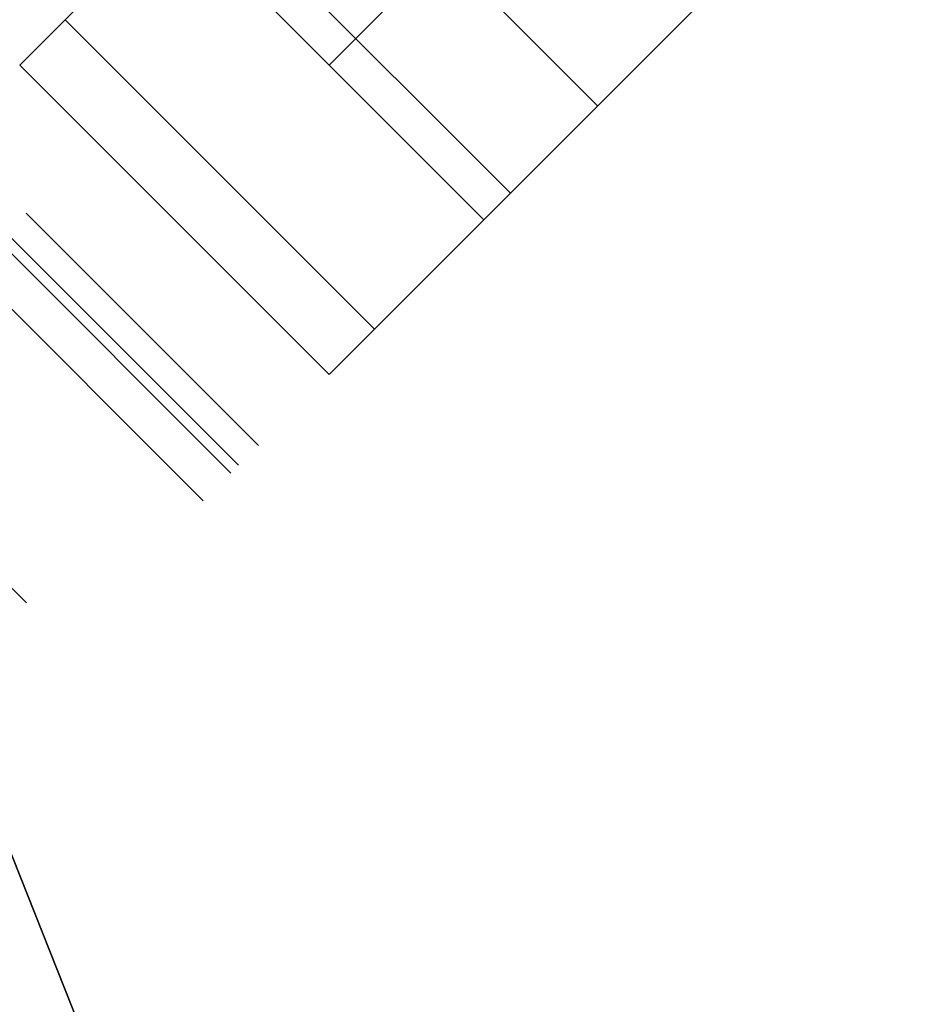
# Model space of a CAD drawing. Header units: millimetres. Extents: x -630 to 192, y -7 to 1615.
# Tile 121 of 249: x -581.47 to -577.37, y 1550.39 to 1554.89. Entities that reach past the tile are written whole.
import ezdxf

# ---------------------------------------------------------------- set-up
doc = ezdxf.new("R2010")
doc.units = ezdxf.units.MM
doc.header["$MEASUREMENT"] = 0
doc.layers.add('OVIDIO 160x80x72h', color=7, linetype='Continuous')

msp = doc.modelspace()

# ---------------------------------------------------------------- linework, layer by layer
at = {"layer": 'OVIDIO 160x80x72h', "extrusion": (0.202852, -0.108979, 0.973126)}
for points in [[(1126.1466, 1420.5552), (1126.1466, 1259.8993)], [(1126.1466, 1259.8993), (1126.1466, 1420.5552)], [(1125.8511, 1420.5552), (1125.8511, 1259.8993)], [(1125.5557, 1420.5552), (1125.5557, 1259.8993)], [(1125.5557, 1259.8993), (1125.5557, 1420.5552)]]:
    msp.add_lwpolyline(points, dxfattribs=at)
at = {"layer": 'OVIDIO 160x80x72h', "extrusion": (0.235702, -0.235702, 0.942809)}
for points in [[(698.1573, 1711.5017), (698.1573, 1602.4239)], [(697.2087, 1602.4239), (697.2087, 1711.5017)], [(694.3626, 1602.4239), (694.3626, 1711.5017)], [(695.3113, 1711.5017), (695.3113, 1602.4239)]]:
    msp.add_lwpolyline(points, dxfattribs=at)
at = {"layer": 'OVIDIO 160x80x72h', "extrusion": (0.108979, -0.202852, 0.973126)}
for points in [[(207.2647, 1811.1731), (207.2647, 1650.5173)], [(207.2647, 1650.5173), (207.2647, 1811.1731)], [(207.5602, 1811.1731), (207.5602, 1650.5173)], [(207.8556, 1650.5173), (207.8556, 1811.1731)], [(207.8556, 1811.1731), (207.8556, 1650.5173)]]:
    msp.add_lwpolyline(points, dxfattribs=at)
at = {"layer": 'OVIDIO 160x80x72h', "extrusion": (0.046296, -0.021464, 0.998697)}
for points in [[(1191.843, 1132.3186), (1191.843, 1232.8298)], [(1190.3568, 1131.3504), (1190.3568, 1232.6548)]]:
    msp.add_lwpolyline(points, dxfattribs=at)
at = {"layer": 'OVIDIO 160x80x72h', "extrusion": (0.265352, 0.881274, -0.39108)}
msp.add_lwpolyline([(1024.0573, 1175.0234), (979.7444, 1117.4683)], dxfattribs=at)
at = {"layer": 'OVIDIO 160x80x72h', "extrusion": (0.021464, -0.046296, 0.998697)}
for points in [[(117.1297, 1609.8843), (117.1297, 1711.1869)], [(115.6438, 1610.8481), (115.6438, 1711.3611)]]:
    msp.add_lwpolyline(points, dxfattribs=at)
at = {"layer": 'OVIDIO 160x80x72h'}
for points in [[(-570.0179, 1566.1333), (-581.473, 1554.6782)], [(-568.6037, 1564.7191), (-580.0588, 1553.264)], [(-570.0179, 1564.7191), (-580.0588, 1554.6782)], [(-569.3108, 1564.012), (-579.3517, 1553.9711)], [(-579.3517, 1553.9711), (-569.3108, 1564.012)], [(-580.2463, 1555.9049), (-578.8321, 1554.4907)], [(-580.7659, 1555.3853), (-579.3517, 1553.9711)], [(-579.3517, 1553.9711), (-580.7659, 1555.3853)], [(-579.2304, 1554.0924), (-580.291, 1555.1531)], [(-580.291, 1555.1531), (-579.2304, 1554.0924)], [(-581.2659, 1554.8853), (-579.8517, 1553.4711)], [(-579.8517, 1553.4711), (-581.2659, 1554.8853)], [(-581.2659, 1554.8853), (-579.8517, 1553.4711)], [(-580.0588, 1553.264), (-581.473, 1554.6782)], [(-581.473, 1554.6782), (-580.0588, 1553.264)], [(-580.0588, 1553.264), (-581.473, 1554.6782)], [(-581.473, 1554.6782), (-580.0588, 1553.264)], [(-581.473, 1554.6782), (-580.0588, 1553.264)], [(-580.0588, 1553.264), (-581.1195, 1554.3246)], [(-580.0588, 1553.264), (-581.1195, 1554.3246)], [(-581.1195, 1554.3246), (-580.0588, 1553.264)], [(-581.1195, 1554.3246), (-580.0588, 1553.264)], [(-581.1195, 1554.3246), (-580.0588, 1553.264)], [(-580.3824, 1552.9404), (-581.4431, 1554.0011)], [(-581.4431, 1554.0011), (-580.3824, 1552.9404)], [(-581.5337, 1553.9104), (-580.473, 1552.8498)], [(-581.5694, 1553.8748), (-580.5087, 1552.8141)], [(-581.4418, 1552.2221), (-582.544, 1553.3243)]]:
    msp.add_lwpolyline(points, dxfattribs=at)
at = {"layer": 'OVIDIO 160x80x72h', "extrusion": (0.881274, 0.265352, 0.39108)}
msp.add_lwpolyline([(1627.9209, 645.5626), (1672.2338, 703.1176)], dxfattribs=at)
at = {"layer": 'OVIDIO 160x80x72h', "extrusion": (0.324768, 0.324768, 0.888285)}
for points in [[(1509.987, -313.2648), (1509.987, -306.1784)], [(1509.987, -306.1784), (1509.987, -313.2648)], [(1509.237, -313.2648), (1509.237, -306.1784)], [(1508.487, -306.1784), (1508.487, -313.2648)], [(1508.487, -313.2648), (1508.487, -306.1784)]]:
    msp.add_lwpolyline(points, dxfattribs=at)
at = {"layer": 'OVIDIO 160x80x72h', "extrusion": (0.015219, 0.015219, 0.999768)}
for points in [[(-591.7259, 1543.6079), (-582.3484, 1552.9833)], [(-590.6654, 1542.5472), (-581.2878, 1551.9225)], [(-591.4732, 1543.8606), (-591.7259, 1543.608)], [(-591.7259, 1543.608), (-591.4732, 1543.8606)], [(-591.1956, 1543.0776), (-590.9429, 1543.3302)], [(-591.3017, 1543.1836), (-592.4041, 1542.0815)], [(-590.6654, 1542.5472), (-590.4127, 1542.7998)], [(-590.4127, 1542.7998), (-590.6654, 1542.5472)], [(-593.2109, 1542.5475), (-593.1824, 1542.5195), (-593.1529, 1542.492), (-593.1226, 1542.4649), (-593.0914, 1542.4382), (-593.0594, 1542.4121), (-593.0265, 1542.3865), (-592.9927, 1542.3615), (-592.9581, 1542.3371), (-592.9227, 1542.3133), (-592.8865, 1542.2903), (-592.8494, 1542.2679), (-592.8116, 1542.2463), (-592.7731, 1542.2256), (-592.7338, 1542.2056), (-592.6938, 1542.1865), (-592.6531, 1542.1683), (-592.6118, 1542.151), (-592.5698, 1542.1347), (-592.5273, 1542.1193), (-592.4842, 1542.105), (-592.4406, 1542.0917), (-592.3965, 1542.0795), (-592.352, 1542.0684), (-592.307, 1542.0584), (-592.2617, 1542.0495), (-592.2161, 1542.0417), (-592.1702, 1542.0352), (-592.1241, 1542.0298), (-592.0778, 1542.0256), (-592.0313, 1542.0225), (-591.9848, 1542.0207), (-591.9382, 1542.0201), (-591.8916, 1542.0207), (-591.8451, 1542.0225), (-591.7986, 1542.0255), (-591.7523, 1542.0297), (-591.7062, 1542.0351), (-591.6603, 1542.0417), (-591.6147, 1542.0494), (-591.5694, 1542.0583), (-591.5244, 1542.0683), (-591.4799, 1542.0794), (-591.4358, 1542.0916), (-591.3922, 1542.1049), (-591.3491, 1542.1192), (-591.3066, 1542.1345), (-591.2646, 1542.1508), (-591.2233, 1542.1681), (-591.1826, 1542.1863), (-591.1426, 1542.2054), (-591.1033, 1542.2254), (-591.0647, 1542.2461), (-591.0269, 1542.2677), (-590.9899, 1542.2901), (-590.9537, 1542.3131), (-590.9182, 1542.3369), (-590.8836, 1542.3613), (-590.8499, 1542.3863), (-590.8169, 1542.4119), (-590.7849, 1542.438), (-590.7537, 1542.4646), (-590.7234, 1542.4917), (-590.6939, 1542.5193), (-590.6654, 1542.5472)], [(-590.6654, 1542.5472), (-590.6939, 1542.5193), (-590.7234, 1542.4917), (-590.7537, 1542.4646), (-590.7849, 1542.438), (-590.8169, 1542.4119), (-590.8499, 1542.3863), (-590.8836, 1542.3613), (-590.9182, 1542.3369), (-590.9537, 1542.3131), (-590.9899, 1542.2901), (-591.0269, 1542.2677), (-591.0647, 1542.2461), (-591.1033, 1542.2254), (-591.1426, 1542.2054), (-591.1826, 1542.1863), (-591.2233, 1542.1681), (-591.2646, 1542.1508), (-591.3066, 1542.1345), (-591.3491, 1542.1192), (-591.3922, 1542.1049), (-591.4358, 1542.0916), (-591.4799, 1542.0794), (-591.5244, 1542.0683), (-591.5694, 1542.0583), (-591.6147, 1542.0494), (-591.6603, 1542.0417), (-591.7062, 1542.0351), (-591.7523, 1542.0297), (-591.7986, 1542.0255), (-591.8451, 1542.0225), (-591.8916, 1542.0207), (-591.9382, 1542.0201), (-591.9848, 1542.0207), (-592.0313, 1542.0225), (-592.0778, 1542.0256), (-592.1241, 1542.0298), (-592.1702, 1542.0352), (-592.2161, 1542.0417), (-592.2617, 1542.0495), (-592.307, 1542.0584), (-592.352, 1542.0684), (-592.3965, 1542.0795), (-592.4406, 1542.0917), (-592.4842, 1542.105), (-592.5273, 1542.1193), (-592.5698, 1542.1347), (-592.6118, 1542.151), (-592.6531, 1542.1683), (-592.6938, 1542.1865), (-592.7338, 1542.2056), (-592.7731, 1542.2256), (-592.8116, 1542.2463), (-592.8494, 1542.2679), (-592.8865, 1542.2903), (-592.9227, 1542.3133), (-592.9581, 1542.3371), (-592.9927, 1542.3615), (-593.0265, 1542.3865), (-593.0594, 1542.4121), (-593.0914, 1542.4382), (-593.1226, 1542.4649), (-593.1529, 1542.492), (-593.1824, 1542.5195), (-593.2109, 1542.5475)]]:
    msp.add_lwpolyline(points, dxfattribs=at)
at = {"layer": 'OVIDIO 160x80x72h', "extrusion": (-0.000231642, 0.999884, -0.015217)}
for points in [[(584.4682, 23.4642), (577.0108, 513.2973)], [(583.4077, 23.4481), (575.9504, 513.28)]]:
    msp.add_lwpolyline(points, dxfattribs=at)
at = {"layer": 'OVIDIO 160x80x72h', "extrusion": (0.866025, -0.288675, -0.408248)}
msp.add_lwpolyline([(1291.5082, -401.4722), (1294.1529, -398.2331)], dxfattribs=at)
at = {"layer": 'OVIDIO 160x80x72h', "extrusion": (-0.288675, 0.866025, -0.408248)}
for points in [[(56.7127, 702.2062), (59.2921, 699.047)], [(55.4143, 703.6839), (58.059, 700.4448)], [(58.059, 700.4448), (55.4143, 703.6839)], [(56.2655, 701.841), (58.8449, 698.6819)], [(58.8449, 698.6819), (56.2655, 701.841)]]:
    msp.add_lwpolyline(points, dxfattribs=at)
at = {"layer": 'OVIDIO 160x80x72h', "extrusion": (0.707107, -0.707107, 0)}
for points in [[(688.16, 0.8662), (688.1602, 0.844), (688.161, 0.8216), (688.1622, 0.799), (688.164, 0.7763), (688.1663, 0.7534), (688.1692, 0.7305), (688.1727, 0.7074), (688.1767, 0.6842), (688.1813, 0.661), (688.1864, 0.6377), (688.1922, 0.6143), (688.1986, 0.591), (688.2056, 0.5677), (688.2131, 0.5444), (688.2214, 0.5212), (688.2302, 0.4981), (688.2396, 0.475), (688.2497, 0.4522), (688.2604, 0.4294), (688.2717, 0.4069), (688.2836, 0.3845), (688.2961, 0.3624), (688.3093, 0.3405), (688.323, 0.319), (688.3373, 0.2977), (688.3522, 0.2767), (688.3676, 0.2561), (688.3836, 0.2359), (688.4002, 0.216), (688.4172, 0.1966), (688.4348, 0.1776), (688.4529, 0.1591), (688.4714, 0.141), (688.4904, 0.1234), (688.5098, 0.1063), (688.5297, 0.0898), (688.5499, 0.0738), (688.5705, 0.0584), (688.5915, 0.0435), (688.6128, 0.0292), (688.6344, 0.0154), (688.6562, 0.0023), (688.6783, -0.0102), (688.7007, -0.0221), (688.7232, -0.0334), (688.746, -0.0441), (688.7689, -0.0542), (688.7919, -0.0636), (688.815, -0.0725), (688.8382, -0.0807), (688.8615, -0.0883), (688.8848, -0.0952), (688.9081, -0.1016), (688.9315, -0.1074), (688.9548, -0.1126), (688.978, -0.1171), (689.0012, -0.1212), (689.0243, -0.1246), (689.0473, -0.1275), (689.0701, -0.1298), (689.0928, -0.1316), (689.1154, -0.1328), (689.1378, -0.1336), (689.16, -0.1338)], [(689.16, -0.1338), (689.1378, -0.1336), (689.1154, -0.1328), (689.0928, -0.1316), (689.0701, -0.1298), (689.0473, -0.1275), (689.0243, -0.1246), (689.0012, -0.1212), (688.978, -0.1171), (688.9548, -0.1126), (688.9315, -0.1074), (688.9081, -0.1016), (688.8848, -0.0952), (688.8615, -0.0883), (688.8382, -0.0807), (688.815, -0.0725), (688.7919, -0.0636), (688.7689, -0.0542), (688.746, -0.0441), (688.7232, -0.0334), (688.7007, -0.0221), (688.6783, -0.0102), (688.6562, 0.0023), (688.6344, 0.0154), (688.6128, 0.0292), (688.5915, 0.0435), (688.5705, 0.0584), (688.5499, 0.0738), (688.5297, 0.0898), (688.5098, 0.1063), (688.4904, 0.1234), (688.4714, 0.141), (688.4529, 0.1591), (688.4348, 0.1776), (688.4172, 0.1966), (688.4002, 0.216), (688.3836, 0.2359), (688.3676, 0.2561), (688.3522, 0.2767), (688.3373, 0.2977), (688.323, 0.319), (688.3093, 0.3405), (688.2961, 0.3624), (688.2836, 0.3845), (688.2717, 0.4069), (688.2604, 0.4294), (688.2497, 0.4522), (688.2396, 0.475), (688.2302, 0.4981), (688.2214, 0.5212), (688.2131, 0.5444), (688.2056, 0.5677), (688.1986, 0.591), (688.1922, 0.6143), (688.1864, 0.6377), (688.1813, 0.661), (688.1767, 0.6842), (688.1727, 0.7074), (688.1692, 0.7305), (688.1663, 0.7534), (688.164, 0.7763), (688.1622, 0.799), (688.161, 0.8216), (688.1602, 0.844), (688.16, 0.8662)], [(688.4529, 24.2822), (688.4361, 24.2651), (688.4197, 24.2475), (688.4037, 24.2294), (688.388, 24.2108), (688.3728, 24.1918), (688.3579, 24.1724), (688.3435, 24.1525), (688.3296, 24.1323), (688.3161, 24.1117), (688.3031, 24.0906), (688.2906, 24.0693), (688.2786, 24.0476), (688.2672, 24.0256), (688.2563, 24.0033), (688.2459, 23.9807), (688.2361, 23.9578), (688.2269, 23.9347), (688.2182, 23.9114), (688.2102, 23.8879), (688.2027, 23.8643), (688.1958, 23.8405), (688.1895, 23.8165), (688.1839, 23.7925), (688.1788, 23.7684), (688.1744, 23.7442), (688.1705, 23.72), (688.1673, 23.6957), (688.1646, 23.6715), (688.1626, 23.6473), (688.1611, 23.6232), (688.1603, 23.5991), (688.16, 23.5751)], [(688.16, 23.5751), (688.1603, 23.5991), (688.1611, 23.6232), (688.1626, 23.6473), (688.1646, 23.6715), (688.1673, 23.6957), (688.1705, 23.72), (688.1744, 23.7442), (688.1788, 23.7684), (688.1839, 23.7925), (688.1895, 23.8165), (688.1958, 23.8405), (688.2027, 23.8643), (688.2102, 23.8879), (688.2182, 23.9114), (688.2269, 23.9347), (688.2361, 23.9578), (688.2459, 23.9807), (688.2563, 24.0033), (688.2672, 24.0256), (688.2786, 24.0476), (688.2906, 24.0693), (688.3031, 24.0906), (688.3161, 24.1117), (688.3296, 24.1323), (688.3435, 24.1525), (688.3579, 24.1724), (688.3728, 24.1918), (688.388, 24.2108), (688.4037, 24.2294), (688.4197, 24.2475), (688.4361, 24.2651), (688.4529, 24.2822)], [(689.16, -0.1338), (689.1357, -0.1335), (689.1114, -0.1327), (689.0871, -0.1312), (689.0627, -0.1291), (689.0382, -0.1264), (689.0138, -0.1231), (688.9895, -0.1192), (688.9651, -0.1147), (688.9409, -0.1095), (688.9168, -0.1038), (688.8927, -0.0975), (688.8689, -0.0905), (688.8451, -0.083), (688.8216, -0.0749), (688.7983, -0.0662), (688.7752, -0.0569), (688.7524, -0.047), (688.7299, -0.0366), (688.7076, -0.0257), (688.6857, -0.0142), (688.6641, -0.0022), (688.6428, 0.0103), (688.622, 0.0232), (688.6015, 0.0367), (688.5814, 0.0506), (688.5617, 0.0649), (688.5424, 0.0797), (688.5236, 0.0948), (688.5052, 0.1103), (688.4873, 0.1262), (688.4698, 0.1425), (688.4529, 0.1591), (688.4363, 0.176), (688.4201, 0.1935), (688.4042, 0.2114), (688.3886, 0.2298), (688.3735, 0.2486), (688.3587, 0.2678), (688.3444, 0.2875), (688.3305, 0.3076), (688.317, 0.3281), (688.3041, 0.349), (688.2916, 0.3703), (688.2796, 0.3919), (688.2681, 0.4138), (688.2572, 0.4361), (688.2468, 0.4586), (688.2369, 0.4814), (688.2277, 0.5045), (688.219, 0.5278), (688.2108, 0.5513), (688.2033, 0.575), (688.1963, 0.5989), (688.19, 0.6229), (688.1843, 0.6471), (688.1791, 0.6713), (688.1746, 0.6956), (688.1707, 0.72), (688.1674, 0.7444), (688.1647, 0.7688), (688.1626, 0.7933), (688.1612, 0.8176), (688.1603, 0.8419), (688.16, 0.8662)], [(689.3315, 26.0377), (689.2646, 25.9691), (689.1989, 25.8986), (689.1348, 25.8262), (689.0721, 25.752), (689.0111, 25.676), (688.9518, 25.5983), (688.8941, 25.5189), (688.8383, 25.4379), (688.7844, 25.3554), (688.7325, 25.2714), (688.6825, 25.1859), (688.6346, 25.0991), (688.5887, 25.0111), (688.5451, 24.9218), (688.5037, 24.8314), (688.4645, 24.74), (688.4275, 24.6477), (688.3929, 24.5545), (688.3607, 24.4605), (688.3308, 24.3659), (688.3033, 24.2706), (688.2783, 24.1748), (688.2556, 24.0787), (688.2353, 23.9822), (688.2175, 23.8854), (688.2021, 23.7886), (688.1892, 23.6917), (688.1786, 23.5948), (688.1704, 23.498), (688.1646, 23.4015), (688.1611, 23.3052), (688.16, 23.2093)], [(689.3315, 26.0377), (689.2646, 25.9691), (689.1989, 25.8986), (689.1348, 25.8262), (689.0721, 25.752), (689.0111, 25.676), (688.9518, 25.5983), (688.8941, 25.5189), (688.8383, 25.4379), (688.7844, 25.3554), (688.7325, 25.2714), (688.6825, 25.1859), (688.6346, 25.0991), (688.5887, 25.0111), (688.5451, 24.9218), (688.5037, 24.8314), (688.4645, 24.74), (688.4275, 24.6477), (688.3929, 24.5545), (688.3607, 24.4605), (688.3308, 24.3659), (688.3033, 24.2706), (688.2783, 24.1748), (688.2556, 24.0787), (688.2353, 23.9822), (688.2175, 23.8854), (688.2021, 23.7886), (688.1892, 23.6917), (688.1786, 23.5948), (688.1704, 23.498), (688.1646, 23.4015), (688.1611, 23.3052), (688.16, 23.2093)], [(688.16, 23.2093), (688.1611, 23.3052), (688.1646, 23.4015), (688.1704, 23.498), (688.1786, 23.5948), (688.1892, 23.6917), (688.2021, 23.7886), (688.2175, 23.8854), (688.2353, 23.9822), (688.2556, 24.0787), (688.2783, 24.1748), (688.3033, 24.2706), (688.3308, 24.3659), (688.3607, 24.4605), (688.3929, 24.5545), (688.4275, 24.6477), (688.4645, 24.74), (688.5037, 24.8314), (688.5451, 24.9218), (688.5887, 25.0111), (688.6346, 25.0991), (688.6825, 25.1859), (688.7325, 25.2714), (688.7844, 25.3554), (688.8383, 25.4379), (688.8941, 25.5189), (688.9518, 25.5983), (689.0111, 25.676), (689.0721, 25.752), (689.1348, 25.8262), (689.1989, 25.8986), (689.2646, 25.9691), (689.3315, 26.0377)], [(689.16, -0.1338), (689.1378, -0.1336), (689.1154, -0.1328), (689.0928, -0.1316), (689.0701, -0.1298), (689.0473, -0.1275), (689.0243, -0.1246), (689.0012, -0.1212), (688.978, -0.1171), (688.9548, -0.1126), (688.9315, -0.1074), (688.9081, -0.1016), (688.8848, -0.0952), (688.8615, -0.0883), (688.8382, -0.0807), (688.815, -0.0725), (688.7919, -0.0636), (688.7689, -0.0542), (688.746, -0.0441), (688.7232, -0.0334), (688.7007, -0.0221), (688.6783, -0.0102), (688.6562, 0.0023), (688.6344, 0.0154), (688.6128, 0.0292), (688.5915, 0.0435), (688.5705, 0.0584), (688.5499, 0.0738), (688.5297, 0.0898), (688.5098, 0.1063), (688.4904, 0.1234), (688.4714, 0.141), (688.4529, 0.1591), (688.4348, 0.1776), (688.4172, 0.1966), (688.4002, 0.216), (688.3836, 0.2359), (688.3676, 0.2561), (688.3522, 0.2767), (688.3373, 0.2977), (688.323, 0.319), (688.3093, 0.3405), (688.2961, 0.3624), (688.2836, 0.3845), (688.2717, 0.4069), (688.2604, 0.4294), (688.2497, 0.4522), (688.2396, 0.475), (688.2302, 0.4981), (688.2214, 0.5212), (688.2131, 0.5444), (688.2056, 0.5677), (688.1986, 0.591), (688.1922, 0.6143), (688.1864, 0.6377), (688.1813, 0.661), (688.1767, 0.6842), (688.1727, 0.7074), (688.1692, 0.7305), (688.1663, 0.7534), (688.164, 0.7763), (688.1622, 0.799), (688.161, 0.8216), (688.1602, 0.844), (688.16, 0.8662)], [(688.16, 0.8662), (688.1602, 0.844), (688.161, 0.8216), (688.1622, 0.799), (688.164, 0.7763), (688.1663, 0.7534), (688.1692, 0.7305), (688.1727, 0.7074), (688.1767, 0.6842), (688.1813, 0.661), (688.1864, 0.6377), (688.1922, 0.6143), (688.1986, 0.591), (688.2056, 0.5677), (688.2131, 0.5444), (688.2214, 0.5212), (688.2302, 0.4981), (688.2396, 0.475), (688.2497, 0.4522), (688.2604, 0.4294), (688.2717, 0.4069), (688.2836, 0.3845), (688.2961, 0.3624), (688.3093, 0.3405), (688.323, 0.319), (688.3373, 0.2977), (688.3522, 0.2767), (688.3676, 0.2561), (688.3836, 0.2359), (688.4002, 0.216), (688.4172, 0.1966), (688.4348, 0.1776), (688.4529, 0.1591), (688.4714, 0.141), (688.4904, 0.1234), (688.5098, 0.1063), (688.5297, 0.0898), (688.5499, 0.0738), (688.5705, 0.0584), (688.5915, 0.0435), (688.6128, 0.0292), (688.6344, 0.0154), (688.6562, 0.0023), (688.6783, -0.0102), (688.7007, -0.0221), (688.7232, -0.0334), (688.746, -0.0441), (688.7689, -0.0542), (688.7919, -0.0636), (688.815, -0.0725), (688.8382, -0.0807), (688.8615, -0.0883), (688.8848, -0.0952), (688.9081, -0.1016), (688.9315, -0.1074), (688.9548, -0.1126), (688.978, -0.1171), (689.0012, -0.1212), (689.0243, -0.1246), (689.0473, -0.1275), (689.0701, -0.1298), (689.0928, -0.1316), (689.1154, -0.1328), (689.1378, -0.1336), (689.16, -0.1338)], [(688.16, 1.8662), (688.1593, 1.8161), (688.1575, 1.7659), (688.1543, 1.7157), (688.1499, 1.6656), (688.1442, 1.6155), (688.1373, 1.5656), (688.1291, 1.5159), (688.1196, 1.4664), (688.1089, 1.4171), (688.097, 1.3682), (688.0839, 1.3197), (688.0695, 1.2716), (688.054, 1.2239), (688.0374, 1.1767), (688.0196, 1.1301), (688.0007, 1.0841), (687.9807, 1.0386), (687.9597, 0.9939), (687.9377, 0.9498), (687.9147, 0.9064), (687.8907, 0.8638), (687.8658, 0.822), (687.84, 0.781), (687.8133, 0.7408), (687.7859, 0.7015), (687.7577, 0.6631), (687.7287, 0.6255), (687.699, 0.5889), (687.6687, 0.5533), (687.6378, 0.5185), (687.6062, 0.4848), (687.5742, 0.4519), (687.5414, 0.4199), (687.5076, 0.3884), (687.4729, 0.3574), (687.4372, 0.3271), (687.4006, 0.2974), (687.3631, 0.2685), (687.3246, 0.2403), (687.2853, 0.2128), (687.2451, 0.1862), (687.2041, 0.1604), (687.1623, 0.1355), (687.1197, 0.1115), (687.0763, 0.0884), (687.0323, 0.0664), (686.9875, 0.0454), (686.9421, 0.0254), (686.896, 0.0065), (686.8494, -0.0113), (686.8022, -0.0279), (686.7546, -0.0434), (686.7064, -0.0577), (686.6579, -0.0709), (686.609, -0.0828), (686.5598, -0.0935), (686.5103, -0.1029), (686.4605, -0.1111), (686.4106, -0.1181), (686.3606, -0.1238), (686.3104, -0.1282), (686.2603, -0.1313), (686.2101, -0.1332), (686.16, -0.1338)], [(688.4529, 24.2822), (688.4361, 24.2651), (688.4197, 24.2475), (688.4037, 24.2294), (688.388, 24.2108), (688.3728, 24.1918), (688.3579, 24.1724), (688.3435, 24.1525), (688.3296, 24.1323), (688.3161, 24.1117), (688.3031, 24.0906), (688.2906, 24.0693), (688.2786, 24.0476), (688.2672, 24.0256), (688.2563, 24.0033), (688.2459, 23.9807), (688.2361, 23.9578), (688.2269, 23.9347), (688.2182, 23.9114), (688.2102, 23.8879), (688.2027, 23.8643), (688.1958, 23.8405), (688.1895, 23.8165), (688.1839, 23.7925), (688.1788, 23.7684), (688.1744, 23.7442), (688.1705, 23.72), (688.1673, 23.6957), (688.1646, 23.6715), (688.1626, 23.6473), (688.1611, 23.6232), (688.1603, 23.5991), (688.16, 23.5751)], [(688.16, 23.5751), (688.1603, 23.5991), (688.1611, 23.6232), (688.1626, 23.6473), (688.1646, 23.6715), (688.1673, 23.6957), (688.1705, 23.72), (688.1744, 23.7442), (688.1788, 23.7684), (688.1839, 23.7925), (688.1895, 23.8165), (688.1958, 23.8405), (688.2027, 23.8643), (688.2102, 23.8879), (688.2182, 23.9114), (688.2269, 23.9347), (688.2361, 23.9578), (688.2459, 23.9807), (688.2563, 24.0033), (688.2672, 24.0256), (688.2786, 24.0476), (688.2906, 24.0693), (688.3031, 24.0906), (688.3161, 24.1117), (688.3296, 24.1323), (688.3435, 24.1525), (688.3579, 24.1724), (688.3728, 24.1918), (688.388, 24.2108), (688.4037, 24.2294), (688.4197, 24.2475), (688.4361, 24.2651), (688.4529, 24.2822)]]:
    msp.add_lwpolyline(points, dxfattribs=at)
at = {"layer": 'OVIDIO 160x80x72h', "extrusion": (-0.707107, 0.707107, 0)}
for points in [[(-688.16, 23.2093), (-688.1611, 23.3052), (-688.1646, 23.4015), (-688.1704, 23.498), (-688.1786, 23.5948), (-688.1892, 23.6917), (-688.2021, 23.7886), (-688.2175, 23.8854), (-688.2353, 23.9822), (-688.2556, 24.0787), (-688.2783, 24.1748), (-688.3033, 24.2706), (-688.3308, 24.3659), (-688.3607, 24.4605), (-688.3929, 24.5545), (-688.4275, 24.6477), (-688.4645, 24.74), (-688.5037, 24.8314), (-688.5451, 24.9218), (-688.5887, 25.0111), (-688.6346, 25.0991), (-688.6825, 25.1859), (-688.7325, 25.2714), (-688.7844, 25.3554), (-688.8383, 25.4379), (-688.8941, 25.5189), (-688.9518, 25.5983), (-689.0111, 25.676), (-689.0721, 25.752), (-689.1348, 25.8262), (-689.1989, 25.8986), (-689.2646, 25.9691), (-689.3315, 26.0377)], [(-689.3315, 26.0377), (-689.2646, 25.9691), (-689.1989, 25.8986), (-689.1348, 25.8262), (-689.0721, 25.752), (-689.0111, 25.676), (-688.9518, 25.5983), (-688.8941, 25.5189), (-688.8383, 25.4379), (-688.7844, 25.3554), (-688.7325, 25.2714), (-688.6825, 25.1859), (-688.6346, 25.0991), (-688.5887, 25.0111), (-688.5451, 24.9218), (-688.5037, 24.8314), (-688.4645, 24.74), (-688.4275, 24.6477), (-688.3929, 24.5545), (-688.3607, 24.4605), (-688.3308, 24.3659), (-688.3033, 24.2706), (-688.2783, 24.1748), (-688.2556, 24.0787), (-688.2353, 23.9822), (-688.2175, 23.8854), (-688.2021, 23.7886), (-688.1892, 23.6917), (-688.1786, 23.5948), (-688.1704, 23.498), (-688.1646, 23.4015), (-688.1611, 23.3052), (-688.16, 23.2093)], [(-686.16, -0.1338), (-686.2044, -0.1333), (-686.2491, -0.1319), (-686.2943, -0.1293), (-686.3397, -0.1257), (-686.3854, -0.1211), (-686.4314, -0.1153), (-686.4775, -0.1085), (-686.5239, -0.1004), (-686.5704, -0.0913), (-686.617, -0.0809), (-686.6636, -0.0694), (-686.7103, -0.0566), (-686.7569, -0.0427), (-686.8035, -0.0275), (-686.8499, -0.0111), (-686.8962, 0.0066), (-686.9422, 0.0255), (-686.988, 0.0456), (-687.0335, 0.067), (-687.0786, 0.0896), (-687.1233, 0.1134), (-687.1675, 0.1385), (-687.2112, 0.1647), (-687.2544, 0.1922), (-687.297, 0.2208), (-687.3389, 0.2506), (-687.3801, 0.2815), (-687.4206, 0.3135), (-687.4603, 0.3465), (-687.4991, 0.3807), (-687.5371, 0.4158), (-687.5742, 0.4519), (-687.6103, 0.489), (-687.6455, 0.527), (-687.6796, 0.5659), (-687.7127, 0.6056), (-687.7447, 0.646), (-687.7756, 0.6873), (-687.8054, 0.7292), (-687.834, 0.7717), (-687.8614, 0.8149), (-687.8877, 0.8586), (-687.9127, 0.9029), (-687.9365, 0.9476), (-687.9591, 0.9927), (-687.9805, 1.0381), (-688.0007, 1.0839), (-688.0196, 1.13), (-688.0372, 1.1762), (-688.0536, 1.2227), (-688.0688, 1.2692), (-688.0828, 1.3158), (-688.0955, 1.3625), (-688.1071, 1.4092), (-688.1174, 1.4557), (-688.1266, 1.5022), (-688.1346, 1.5486), (-688.1415, 1.5948), (-688.1472, 1.6407), (-688.1519, 1.6865), (-688.1555, 1.7319), (-688.158, 1.777), (-688.1595, 1.8218), (-688.16, 1.8662)], [(-688.16, 1.8662), (-688.1595, 1.8218), (-688.158, 1.777), (-688.1555, 1.7319), (-688.1519, 1.6865), (-688.1472, 1.6407), (-688.1415, 1.5948), (-688.1346, 1.5486), (-688.1266, 1.5022), (-688.1174, 1.4557), (-688.1071, 1.4092), (-688.0955, 1.3625), (-688.0828, 1.3158), (-688.0688, 1.2692), (-688.0536, 1.2227), (-688.0372, 1.1762), (-688.0196, 1.13), (-688.0007, 1.0839), (-687.9805, 1.0381), (-687.9591, 0.9927), (-687.9365, 0.9476), (-687.9127, 0.9029), (-687.8877, 0.8586), (-687.8614, 0.8149), (-687.834, 0.7717), (-687.8054, 0.7292), (-687.7756, 0.6873), (-687.7447, 0.646), (-687.7127, 0.6056), (-687.6796, 0.5659), (-687.6455, 0.527), (-687.6103, 0.489), (-687.5742, 0.4519), (-687.5371, 0.4158), (-687.4991, 0.3807), (-687.4603, 0.3465), (-687.4206, 0.3135), (-687.3801, 0.2815), (-687.3389, 0.2506), (-687.297, 0.2208), (-687.2544, 0.1922), (-687.2112, 0.1647), (-687.1675, 0.1385), (-687.1233, 0.1134), (-687.0786, 0.0896), (-687.0335, 0.067), (-686.988, 0.0456), (-686.9422, 0.0255), (-686.8962, 0.0066), (-686.8499, -0.0111), (-686.8035, -0.0275), (-686.7569, -0.0427), (-686.7103, -0.0566), (-686.6636, -0.0694), (-686.617, -0.0809), (-686.5704, -0.0913), (-686.5239, -0.1004), (-686.4775, -0.1085), (-686.4314, -0.1153), (-686.3854, -0.1211), (-686.3397, -0.1257), (-686.2943, -0.1293), (-686.2491, -0.1319), (-686.2044, -0.1333), (-686.16, -0.1338)], [(-688.16, 23.5751), (-688.1603, 23.5991), (-688.1611, 23.6232), (-688.1626, 23.6473), (-688.1646, 23.6715), (-688.1673, 23.6957), (-688.1705, 23.72), (-688.1744, 23.7442), (-688.1788, 23.7684), (-688.1839, 23.7925), (-688.1895, 23.8165), (-688.1958, 23.8405), (-688.2027, 23.8643), (-688.2102, 23.8879), (-688.2182, 23.9114), (-688.2269, 23.9347), (-688.2361, 23.9578), (-688.2459, 23.9807), (-688.2563, 24.0033), (-688.2672, 24.0256), (-688.2786, 24.0476), (-688.2906, 24.0693), (-688.3031, 24.0906), (-688.3161, 24.1117), (-688.3296, 24.1323), (-688.3435, 24.1525), (-688.3579, 24.1724), (-688.3728, 24.1918), (-688.388, 24.2108), (-688.4037, 24.2294), (-688.4197, 24.2475), (-688.4361, 24.2651), (-688.4529, 24.2822)], [(-688.16, 1.8662), (-688.1595, 1.8218), (-688.158, 1.777), (-688.1555, 1.7319), (-688.1519, 1.6865), (-688.1472, 1.6407), (-688.1415, 1.5948), (-688.1346, 1.5486), (-688.1266, 1.5022), (-688.1174, 1.4557), (-688.1071, 1.4092), (-688.0955, 1.3625), (-688.0828, 1.3158), (-688.0688, 1.2692), (-688.0536, 1.2227), (-688.0372, 1.1762), (-688.0196, 1.13), (-688.0007, 1.0839), (-687.9805, 1.0381), (-687.9591, 0.9927), (-687.9365, 0.9476), (-687.9127, 0.9029), (-687.8877, 0.8586), (-687.8614, 0.8149), (-687.834, 0.7717), (-687.8054, 0.7292), (-687.7756, 0.6873), (-687.7447, 0.646), (-687.7127, 0.6056), (-687.6796, 0.5659), (-687.6455, 0.527), (-687.6103, 0.489), (-687.5742, 0.4519), (-687.5371, 0.4158), (-687.4991, 0.3807), (-687.4603, 0.3465), (-687.4206, 0.3135), (-687.3801, 0.2815), (-687.3389, 0.2506), (-687.297, 0.2208), (-687.2544, 0.1922), (-687.2112, 0.1647), (-687.1675, 0.1385), (-687.1233, 0.1134), (-687.0786, 0.0896), (-687.0335, 0.067), (-686.988, 0.0456), (-686.9422, 0.0255), (-686.8962, 0.0066), (-686.8499, -0.0111), (-686.8035, -0.0275), (-686.7569, -0.0427), (-686.7103, -0.0566), (-686.6636, -0.0694), (-686.617, -0.0809), (-686.5704, -0.0913), (-686.5239, -0.1004), (-686.4775, -0.1085), (-686.4314, -0.1153), (-686.3854, -0.1211), (-686.3397, -0.1257), (-686.2943, -0.1293), (-686.2491, -0.1319), (-686.2044, -0.1333), (-686.16, -0.1338)], [(-686.16, -0.1338), (-686.2044, -0.1333), (-686.2491, -0.1319), (-686.2943, -0.1293), (-686.3397, -0.1257), (-686.3854, -0.1211), (-686.4314, -0.1153), (-686.4775, -0.1085), (-686.5239, -0.1004), (-686.5704, -0.0913), (-686.617, -0.0809), (-686.6636, -0.0694), (-686.7103, -0.0566), (-686.7569, -0.0427), (-686.8035, -0.0275), (-686.8499, -0.0111), (-686.8962, 0.0066), (-686.9422, 0.0255), (-686.988, 0.0456), (-687.0335, 0.067), (-687.0786, 0.0896), (-687.1233, 0.1134), (-687.1675, 0.1385), (-687.2112, 0.1647), (-687.2544, 0.1922), (-687.297, 0.2208), (-687.3389, 0.2506), (-687.3801, 0.2815), (-687.4206, 0.3135), (-687.4603, 0.3465), (-687.4991, 0.3807), (-687.5371, 0.4158), (-687.5742, 0.4519), (-687.6103, 0.489), (-687.6455, 0.527), (-687.6796, 0.5659), (-687.7127, 0.6056), (-687.7447, 0.646), (-687.7756, 0.6873), (-687.8054, 0.7292), (-687.834, 0.7717), (-687.8614, 0.8149), (-687.8877, 0.8586), (-687.9127, 0.9029), (-687.9365, 0.9476), (-687.9591, 0.9927), (-687.9805, 1.0381), (-688.0007, 1.0839), (-688.0196, 1.13), (-688.0372, 1.1762), (-688.0536, 1.2227), (-688.0688, 1.2692), (-688.0828, 1.3158), (-688.0955, 1.3625), (-688.1071, 1.4092), (-688.1174, 1.4557), (-688.1266, 1.5022), (-688.1346, 1.5486), (-688.1415, 1.5948), (-688.1472, 1.6407), (-688.1519, 1.6865), (-688.1555, 1.7319), (-688.158, 1.777), (-688.1595, 1.8218), (-688.16, 1.8662)]]:
    msp.add_lwpolyline(points, dxfattribs=at)
at = {"layer": 'OVIDIO 160x80x72h', "extrusion": (1, 0, 0)}
for points in [[(1554.6782, 23.5751), (1554.6782, 0.8662)], [(1554.6782, 0.8662), (1554.6782, 23.5751)], [(1554.3246, 1.8662), (1554.3246, 23.2093)], [(1554.3246, 23.2093), (1554.3246, 1.8662)], [(1553.9711, 23.5751), (1553.9711, 0.8662)], [(1553.7943, 1.8662), (1553.7943, 23.2093)], [(1553.264, 23.2093), (1553.264, 1.8662)], [(1553.264, 23.5751), (1553.264, 0.8662)], [(1553.264, 0.8662), (1553.264, 23.5751)], [(1553.264, 1.8662), (1553.264, 23.2093)]]:
    msp.add_lwpolyline(points, dxfattribs=at)
at = {"layer": 'OVIDIO 160x80x72h', "extrusion": (9.85324e-08, -9.85311e-08, 1)}
for points in [[(-581.6957, 1553.7485), (-580.6351, 1552.6879)], [(-580.6351, 1552.6879), (-581.6957, 1553.7485)]]:
    msp.add_lwpolyline(points, dxfattribs=at)
at = {"layer": 'OVIDIO 160x80x72h', "extrusion": (0.999884, -0.000231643, -0.015217)}
for points in [[(1542.4501, -9.1286), (1552.5532, 654.4971)], [(1552.5532, 654.4971), (1542.4501, -9.1286)]]:
    msp.add_lwpolyline(points, dxfattribs=at)
at = {"layer": 'OVIDIO 160x80x72h', "extrusion": (-0.366639, 0.922113, -0.123629)}
for points in [[(-31.8288, 866.4704), (-31.8946, 866.3931), (-31.9637, 866.3174), (-32.0359, 866.2435), (-32.1112, 866.1715), (-32.1501, 866.1363), (-32.1897, 866.1017), (-32.23, 866.0677), (-32.271, 866.0342), (-32.3128, 866.0014), (-32.3553, 865.9692), (-32.3985, 865.9377), (-32.4424, 865.9069), (-32.4869, 865.8768), (-32.532, 865.8474), (-32.5778, 865.8188), (-32.6242, 865.7909), (-32.6712, 865.7638), (-32.7188, 865.7376), (-32.7669, 865.7122), (-32.8155, 865.6876), (-32.8646, 865.6638), (-32.9142, 865.6409), (-32.9643, 865.619), (-33.0148, 865.5979), (-33.0657, 865.5777), (-33.117, 865.5585), (-33.1687, 865.5401), (-33.2207, 865.5228), (-33.273, 865.5064), (-33.3256, 865.4909), (-33.3784, 865.4764), (-33.4315, 865.4629), (-33.4847, 865.4504), (-33.5382, 865.4388), (-33.5918, 865.4283), (-33.6455, 865.4187), (-33.6993, 865.4101), (-33.7532, 865.4025), (-33.8071, 865.3959), (-33.861, 865.3903), (-33.915, 865.3856), (-33.9688, 865.382), (-34.0226, 865.3793), (-34.0764, 865.3776), (-34.13, 865.3768), (-34.1834, 865.377), (-34.2367, 865.3782), (-34.2898, 865.3803), (-34.3427, 865.3833), (-34.3953, 865.3872), (-34.4477, 865.3921), (-34.4998, 865.3978), (-34.603, 865.4119), (-34.7048, 865.4294), (-34.8052, 865.4503), (-34.9038, 865.4743)], [(-34.9038, 865.4743), (-34.8052, 865.4503), (-34.7048, 865.4294), (-34.603, 865.4119), (-34.4998, 865.3978), (-34.4477, 865.3921), (-34.3953, 865.3872), (-34.3427, 865.3833), (-34.2898, 865.3803), (-34.2367, 865.3782), (-34.1834, 865.377), (-34.13, 865.3768), (-34.0764, 865.3776), (-34.0226, 865.3793), (-33.9688, 865.382), (-33.915, 865.3856), (-33.861, 865.3903), (-33.8071, 865.3959), (-33.7532, 865.4025), (-33.6993, 865.4101), (-33.6455, 865.4187), (-33.5918, 865.4283), (-33.5382, 865.4388), (-33.4847, 865.4504), (-33.4315, 865.4629), (-33.3784, 865.4764), (-33.3256, 865.4909), (-33.273, 865.5064), (-33.2207, 865.5228), (-33.1687, 865.5401), (-33.117, 865.5585), (-33.0657, 865.5777), (-33.0148, 865.5979), (-32.9643, 865.619), (-32.9142, 865.6409), (-32.8646, 865.6638), (-32.8155, 865.6876), (-32.7669, 865.7122), (-32.7188, 865.7376), (-32.6712, 865.7638), (-32.6242, 865.7909), (-32.5778, 865.8188), (-32.532, 865.8474), (-32.4869, 865.8768), (-32.4424, 865.9069), (-32.3985, 865.9377), (-32.3553, 865.9692), (-32.3128, 866.0014), (-32.271, 866.0342), (-32.23, 866.0677), (-32.1897, 866.1017), (-32.1501, 866.1363), (-32.1112, 866.1715), (-32.0359, 866.2435), (-31.9637, 866.3174), (-31.8946, 866.3931), (-31.8288, 866.4704)], [(-32.987, 867.4236), (-33.0199, 867.3849), (-33.0544, 867.3471), (-33.0905, 867.3101), (-33.1282, 867.2742), (-33.1476, 867.2566), (-33.1674, 867.2392), (-33.1876, 867.2222), (-33.2081, 867.2055), (-33.229, 867.1891), (-33.2503, 867.173), (-33.2718, 867.1572), (-33.2938, 867.1418), (-33.316, 867.1268), (-33.3386, 867.1121), (-33.3615, 867.0978), (-33.3847, 867.0838), (-33.4082, 867.0703), (-33.432, 867.0572), (-33.456, 867.0445), (-33.4803, 867.0322), (-33.5049, 867.0203), (-33.5297, 867.0089), (-33.5547, 866.9979), (-33.58, 866.9873), (-33.6055, 866.9772), (-33.6311, 866.9676), (-33.6569, 866.9585), (-33.6829, 866.9498), (-33.7091, 866.9416), (-33.7354, 866.9338), (-33.7618, 866.9266), (-33.7883, 866.9198), (-33.815, 866.9136), (-33.8417, 866.9078), (-33.8685, 866.9025), (-33.8953, 866.8977), (-33.9223, 866.8934), (-33.9492, 866.8896), (-33.9762, 866.8863), (-34.0031, 866.8835), (-34.0301, 866.8812), (-34.057, 866.8794), (-34.0839, 866.878), (-34.1108, 866.8772), (-34.1376, 866.8768), (-34.1643, 866.8769), (-34.1909, 866.8775), (-34.2175, 866.8785), (-34.2439, 866.88), (-34.2702, 866.882), (-34.2964, 866.8844), (-34.3225, 866.8873), (-34.3741, 866.8943), (-34.425, 866.9031), (-34.4752, 866.9135), (-34.5245, 866.9255)], [(-34.5245, 866.9255), (-34.4752, 866.9135), (-34.425, 866.9031), (-34.3741, 866.8943), (-34.3225, 866.8873), (-34.2964, 866.8844), (-34.2702, 866.882), (-34.2439, 866.88), (-34.2175, 866.8785), (-34.1909, 866.8775), (-34.1643, 866.8769), (-34.1376, 866.8768), (-34.1108, 866.8772), (-34.0839, 866.878), (-34.057, 866.8794), (-34.0301, 866.8812), (-34.0031, 866.8835), (-33.9762, 866.8863), (-33.9492, 866.8896), (-33.9223, 866.8934), (-33.8953, 866.8977), (-33.8685, 866.9025), (-33.8417, 866.9078), (-33.815, 866.9136), (-33.7883, 866.9198), (-33.7618, 866.9266), (-33.7354, 866.9338), (-33.7091, 866.9416), (-33.6829, 866.9498), (-33.6569, 866.9585), (-33.6311, 866.9676), (-33.6055, 866.9772), (-33.58, 866.9873), (-33.5547, 866.9979), (-33.5297, 867.0089), (-33.5049, 867.0203), (-33.4803, 867.0322), (-33.456, 867.0445), (-33.432, 867.0572), (-33.4082, 867.0703), (-33.3847, 867.0838), (-33.3615, 867.0978), (-33.3386, 867.1121), (-33.316, 867.1268), (-33.2938, 867.1418), (-33.2718, 867.1572), (-33.2503, 867.173), (-33.229, 867.1891), (-33.2081, 867.2055), (-33.1876, 867.2222), (-33.1674, 867.2392), (-33.1476, 867.2566), (-33.1282, 867.2742), (-33.0905, 867.3101), (-33.0544, 867.3471), (-33.0199, 867.3849), (-32.987, 867.4236)]]:
    msp.add_lwpolyline(points, dxfattribs=at)
at = {"layer": 'OVIDIO 160x80x72h', "extrusion": (-0.276089, -0.12261, 0.953279)}
msp.add_lwpolyline([(-1654.3376, 296.7848), (-1654.3376, 294.4621)], dxfattribs=at)
at = {"layer": 'OVIDIO 160x80x72h', "extrusion": (0.004948, 0.999843, -0.017019)}
for points in [[(587.4047, 692.0235), (587.8235, 693.4638)], [(587.8235, 693.4638), (587.4047, 692.0235)]]:
    msp.add_lwpolyline(points, dxfattribs=at)
at = {"layer": 'OVIDIO 160x80x72h', "extrusion": (-0.052191, 0.121008, 0.991279)}
for points in [[(-82.1553, -1552.9894), (-82.1553, -1550.2755)], [(-82.1553, -1550.2755), (-82.1553, -1552.9894)]]:
    msp.add_lwpolyline(points, dxfattribs=at)
at = {"layer": 'OVIDIO 160x80x72h', "extrusion": (-0.055576, 0.123922, 0.990734)}
msp.add_lwpolyline([(-106.146, -1548.0602), (-106.146, -1545.3449)], dxfattribs=at)
at = {"layer": 'OVIDIO 160x80x72h', "extrusion": (-0.059039, 0.126731, 0.990179)}
for points in [[(-130.1062, -1540.0813), (-130.1062, -1542.7987)], [(-130.1062, -1542.7987), (-130.1062, -1540.0813)]]:
    msp.add_lwpolyline(points, dxfattribs=at)
at = {"layer": 'OVIDIO 160x80x72h', "extrusion": (-0.045678, 0.114881, 0.992329)}
for points in [[(-33.4578, -1561.8332), (-33.4578, -1452.9175)], [(-32.7703, -1561.8332), (-32.7703, -1452.9185)]]:
    msp.add_lwpolyline(points, dxfattribs=at)
at = {"layer": 'OVIDIO 160x80x72h', "extrusion": (-0.000995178, 0.999995, 0.002882)}
msp.add_lwpolyline([(580.0834, 663.1773), (579.4098, 661.2264)], dxfattribs=at)
at = {"layer": 'OVIDIO 160x80x72h'}
for points in [[(-542.3718, 1452.6352, 681.4941), (-581.8725, 1551.9812, 668.1747), (-582.1475, 1552.6728, 668.082)], [(-582.1475, 1552.6728, 668.082), (-581.8725, 1551.9812, 668.1747), (-542.3718, 1452.6352, 681.4941)]]:
    msp.add_polyline3d(points, dxfattribs=at)

doc.saveas('drawing.dxf')
